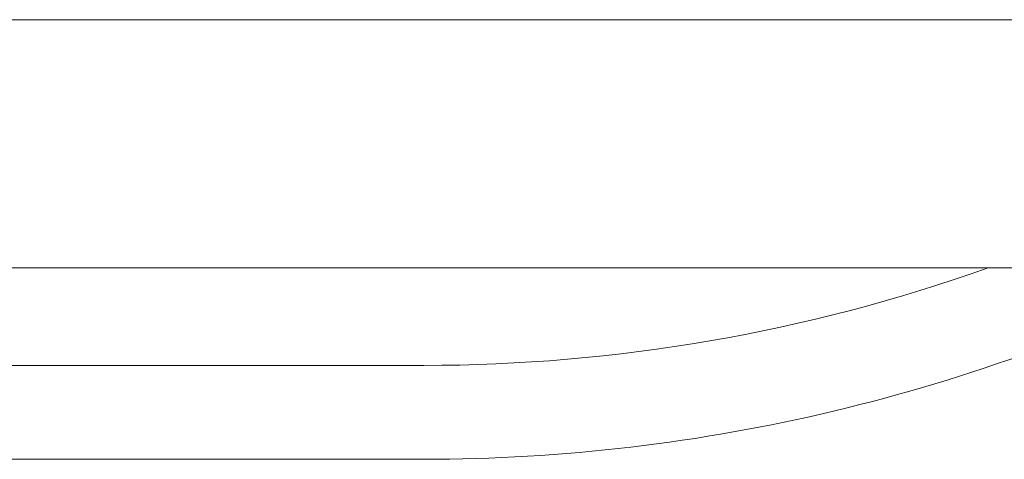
# Model space of a CAD drawing. Header units: millimetres. Extents: x -90830 to 24172, y -102460 to 73669.
# Tile 155 of 198: x 3251 to 3534, y 53265 to 53391. Entities that reach past the tile are written whole.
import ezdxf

# ---------------------------------------------------------------- set-up
doc = ezdxf.new("R2010")
doc.units = ezdxf.units.MM
doc.layers.add('at_Entity', color=253, linetype='Continuous', lineweight=9)

msp = doc.modelspace()

# ---------------------------------------------------------------- linework, layer by layer
at = {"layer": 'at_Entity'}
for p, q in [((2164.42, 53391.34), (3638.11, 53391.34)), ((3638.11, 53391.28), (2164.42, 53391.28)), ((2164.42, 53320.14), (3638.11, 53320.14)), ((3367.4, 53292.16), (3181.77, 53292.16)), ((3367.4, 53265.22), (3181.77, 53265.22))]:
    msp.add_line(p, q, dxfattribs=at)
for major_axis, end_param in [((0, -552.19), 0.44977), ((0, -525.25), 0.327874)]:
    msp.add_ellipse((3367.4, 53817.41), major_axis=major_axis, ratio=0.957153, start_param=0, end_param=end_param, dxfattribs=at)

doc.saveas('drawing.dxf')
